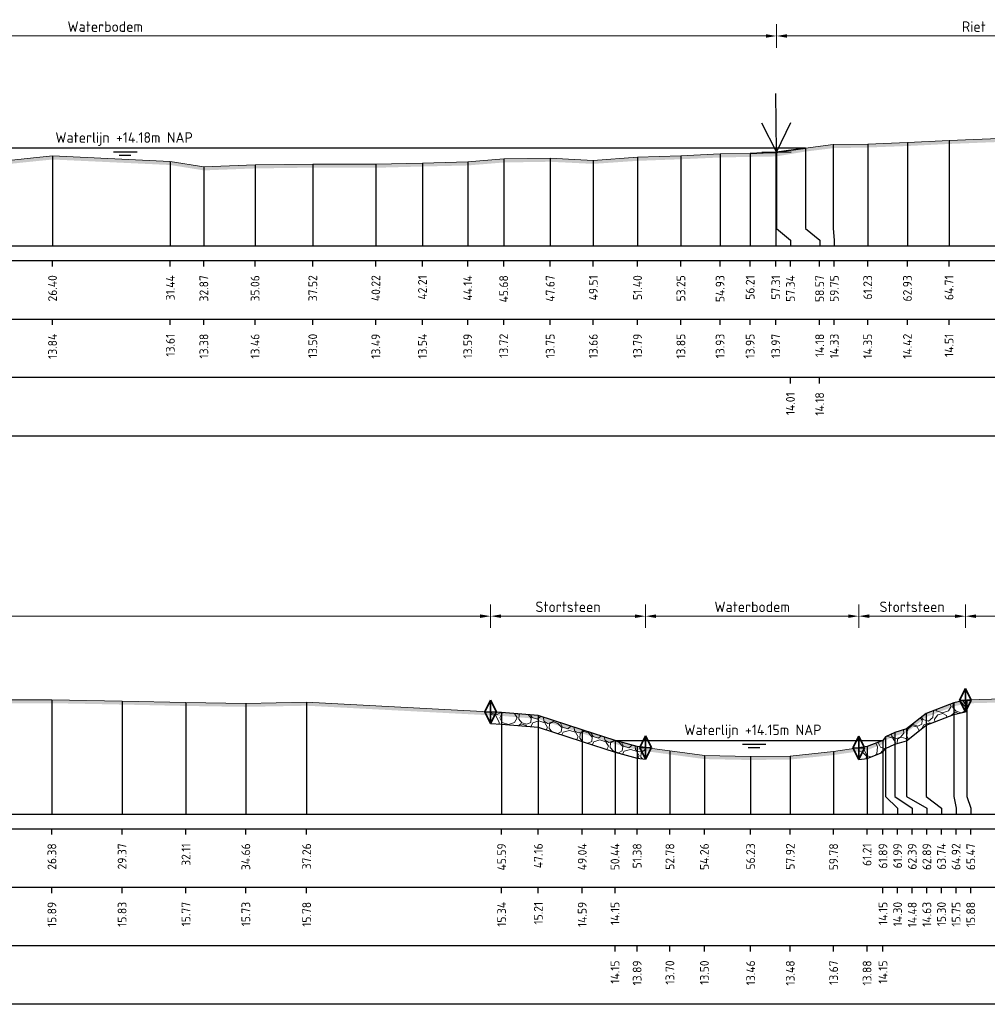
# Model space of a CAD drawing. Header units: metres. Extents: x 197882 to 206172, y 361908 to 364395.
# Tile 5 of 50: x 205809 to 205850, y 363537 to 363579. Entities that reach past the tile are written whole.
import ezdxf
from ezdxf.enums import TextEntityAlignment as Align

# ---------------------------------------------------------------- set-up
doc = ezdxf.new("R2010")
doc.units = ezdxf.units.M
doc.header["$PDMODE"] = 35
doc.header["$PDSIZE"] = 0.075
for name, color, linetype, lineweight in [('B-ME-GR-RIET-SD', 120, 'Continuous', 25), ('B-ME-VH-KANT ASFALT-SD', 7, 'Continuous', 25), ('B-ME-VH-VERHARDING_BESTORTING-A', 252, 'Continuous', 18), ('X-ME-AL-PROFIEL_BOVENKANT SLIB-GD', 42, 'Continuous', 35), ('X-ME-AL-PROFIEL_HUIDIG MAAIVELD-GD', 252, 'Continuous', 0), ('X-XX-AL-DETAIL1-M', 7, 'Continuous', 18), ('X-XX-AL-GEBRUIKTE XREFS-GD', 7, 'Continuous', 35), ('X-XX-AL-NAP-T18', 7, 'Continuous', 18)]:
    doc.layers.add(name, color=color, linetype=linetype, lineweight=lineweight)
for name, color, linetype in [('X-ME-AL-PROFIEL_STORTSTEEN-GD', 7, 'Continuous'), ('X-ME-AL-PROFIEL_WATERLIJN-GD', 150, 'Continuous'), ('X-ME-AL-PROFIELRASTER-S', 7, 'Continuous')]:
    doc.layers.add(name, color=color, linetype=linetype)
doc.styles.add('NLCS-ISO', font='NLCS-ISO.ttf', dxfattribs={"height": 1.8})
doc.styles.add('NLCS-ISO-ANNOTATIEF-T18', font='NLCS-ISO.ttf', dxfattribs={"height": 1.8})
doc.styles.add('NLCS-ISO-ANNOTATIVE-T18', font='NLCS-ISO.ttf', dxfattribs={"height": 1.8})
doc.dimstyles.new('NLCS-ANNOTATIEF-T18-PIJL_L2_H0', dxfattribs={"dimtxt": 2.5, "dimasz": 1.8, "dimexe": 2, "dimexo": 2, "dimgap": 0.7, "dimtad": 1, "dimzin": 0, "dimdsep": 46, "dimtxsty": 'NLCS-ISO-ANNOTATIEF-T18', "dimcen": 0, "dimdle": 2, "dimclrd": 256, "dimclre": 256, "dimclrt": 10, "dimaunit": 2, "dimadec": 0, "dimazin": 0, "dimtfac": 1, "dimtdec": 3, "dimtofl": 0, "dimtmove": 0, "dimatfit": 3, "dimfxl": 2, "dimfxlon": 1, "dimtfillclr": 256, "dimtolj": 1, "dimtzin": 0, "dimlwd": -1, "dimlwe": -1, "dimarcsym": 0})

# ---------------------------------------------------------------- blocks, each defined once
blk = doc.blocks.new('SAL-PROFIELRASTER_BALK_EIND1-SOD')
at = {"color": 0, "linetype": 'ByBlock', "lineweight": -2}
blk.add_line((1, -12.5), (1, -2.5), dxfattribs=at)
at = {"color": 0, "linetype": 'ByBlock', "lineweight": -2, "flags": 128}
for points in [[(0, 0), (1, 0)], [(0, -2.5), (1, -2.5)], [(0, -12.5), (1, -12.5)]]:
    blk.add_lwpolyline(points, dxfattribs=at)
blk = doc.blocks.new('SAL-PROFIELRASTER_BALK_EIND2-SOD')
at = {"color": 0, "linetype": 'ByBlock', "lineweight": -2}
for p, q in [((1, -2.5), (1, -12.5)), ((1, -12.5), (0, -12.5))]:
    blk.add_line(p, q, dxfattribs=at)
blk = doc.blocks.new('SAL-PROFIELRASTER_BALK_DATA-SOD')
at = {"color": 0, "linetype": 'ByBlock', "lineweight": -2}
blk.add_lwpolyline([(0, -3.5), (0, -2.5)], dxfattribs=at)
at = {"color": 0, "linetype": 'ByBlock', "lineweight": -2, "style": 'NLCS-ISO-ANNOTATIVE-T18'}
blk.add_attdef('GETAL', text='', height=1.5, rotation=90, dxfattribs=at).set_placement((0.75, -5), align=Align.RIGHT)
blk = doc.blocks.new('SAL-PROFIELRASTER_AANHAAL-SOD')
at = {"color": 9, "linetype": 'ByBlock', "lineweight": -2, "flags": 128}
blk.add_lwpolyline([(0, 1), (0, 0)], dxfattribs=at)
blk = doc.blocks.new('SAL-PROFIELRASTER_AANHAAL_STAGGER-SOD')
at = {"color": 9, "linetype": 'ByBlock', "lineweight": -2, "flags": 128}
for points in [[(0, 0), (0, -0.25)], [(0, -0.25), (1, -0.75)], [(1, -0.75), (1, -1)]]:
    blk.add_lwpolyline(points, dxfattribs=at)
blk = doc.blocks.new('*D132')
at = {"layer": 'Defpoints', "color": 0, "transparency": 16777216}
for p in [(205783.859, 363578.479), (205841.197, 363570.262), (205783.859, 363569.512)]:
    blk.add_point(p, dxfattribs=at)
at = {"layer": 'X-XX-AL-DETAIL1-M', "transparency": 16777216}
for p, q in [((205783.859, 363577.979), (205783.859, 363578.979)), ((205841.197, 363577.979), (205841.197, 363578.979)), ((205840.747, 363578.479), (205784.309, 363578.479))]:
    blk.add_line(p, q, dxfattribs=at)
for points in [[(205784.309, 363578.554), (205784.309, 363578.404), (205783.859, 363578.479)], [(205840.747, 363578.554), (205840.747, 363578.404), (205841.197, 363578.479)]]:
    blk.add_solid(points, dxfattribs=at)
at = {"layer": 'X-XX-AL-DETAIL1-M', "color": 10, "transparency": 16777216, "insert": (205812.512, 363578.879), "char_height": 0.45, "attachment_point": 5, "style": 'NLCS-ISO-ANNOTATIEF-T18'}
blk.add_mtext('\\A1;Waterbodem', dxfattribs=at)
blk = doc.blocks.new('*D133')
at = {"layer": 'Defpoints', "color": 0, "transparency": 16777216}
for p in [(205841.197, 363578.479), (205841.197, 363570.262), (205858.09, 363569.512)]:
    blk.add_point(p, dxfattribs=at)
at = {"layer": 'X-XX-AL-DETAIL1-M', "transparency": 16777216}
for p, q in [((205841.197, 363577.979), (205841.197, 363578.979)), ((205858.09, 363577.979), (205858.09, 363578.979)), ((205857.64, 363578.479), (205841.647, 363578.479))]:
    blk.add_line(p, q, dxfattribs=at)
for points in [[(205841.647, 363578.554), (205841.647, 363578.404), (205841.197, 363578.479)], [(205857.64, 363578.554), (205857.64, 363578.404), (205858.09, 363578.479)]]:
    blk.add_solid(points, dxfattribs=at)
at = {"layer": 'X-XX-AL-DETAIL1-M', "color": 10, "transparency": 16777216, "insert": (205849.627, 363578.879), "char_height": 0.45, "attachment_point": 5, "style": 'NLCS-ISO-ANNOTATIEF-T18'}
blk.add_mtext('\\A1;Riet', dxfattribs=at)
blk = doc.blocks.new('SGR-RIET DWP-SOD')
at = {"flags": 128}
for points in [[(0, 0), (-0.01, 1)], [(-0.255, 0.497), (0, 0), (0.245, 0.503)], [(-0.25, -0.003), (0.25, 0.003)]]:
    blk.add_lwpolyline(points, dxfattribs=at)
blk = doc.blocks.new('*D134')
at = {"layer": 'Defpoints', "color": 0, "transparency": 16777216}
for p in [(205849.269, 363553.699), (205849.269, 363545.247), (205877.978, 363545.247)]:
    blk.add_point(p, dxfattribs=at)
at = {"layer": 'X-XX-AL-DETAIL1-M', "transparency": 16777216}
for p, q in [((205849.269, 363553.199), (205849.269, 363554.199)), ((205877.978, 363553.199), (205877.978, 363554.199)), ((205877.528, 363553.699), (205849.719, 363553.699))]:
    blk.add_line(p, q, dxfattribs=at)
for points in [[(205849.719, 363553.774), (205849.719, 363553.624), (205849.269, 363553.699)], [(205877.528, 363553.774), (205877.528, 363553.624), (205877.978, 363553.699)]]:
    blk.add_solid(points, dxfattribs=at)
at = {"layer": 'X-XX-AL-DETAIL1-M', "color": 10, "transparency": 16777216, "insert": (205863.624, 363554.099), "char_height": 0.45, "attachment_point": 5, "style": 'NLCS-ISO-ANNOTATIEF-T18'}
blk.add_mtext('\\A1;Gras', dxfattribs=at)
blk = doc.blocks.new('*D135')
at = {"layer": 'Defpoints', "color": 0, "transparency": 16777216}
for p in [(205844.709, 363553.699), (205844.709, 363545.247), (205849.269, 363545.247)]:
    blk.add_point(p, dxfattribs=at)
at = {"layer": 'X-XX-AL-DETAIL1-M', "transparency": 16777216}
for p, q in [((205844.709, 363553.199), (205844.709, 363554.199)), ((205849.269, 363553.199), (205849.269, 363554.199)), ((205848.819, 363553.699), (205845.159, 363553.699))]:
    blk.add_line(p, q, dxfattribs=at)
for points in [[(205845.159, 363553.774), (205845.159, 363553.624), (205844.709, 363553.699)], [(205848.819, 363553.774), (205848.819, 363553.624), (205849.269, 363553.699)]]:
    blk.add_solid(points, dxfattribs=at)
at = {"layer": 'X-XX-AL-DETAIL1-M', "color": 10, "transparency": 16777216, "insert": (205846.989, 363554.099), "char_height": 0.45, "attachment_point": 5, "style": 'NLCS-ISO-ANNOTATIEF-T18'}
blk.add_mtext('\\A1;Stortsteen', dxfattribs=at)
blk = doc.blocks.new('SVH-KANT STORTSTEEN DWP-SOD')
at = {"flags": 128}
blk.add_lwpolyline([(-0.25, 0), (0.25, 0)], dxfattribs=at)
at = {"layer": 'X-XX-AL-GEBRUIKTE XREFS-GD', "flags": 128}
for points in [[(0, 0.5), (-0.25, 0)], [(0, -0.5), (0, 0.5)], [(0, 0.5), (0.25, 0)], [(-0.25, 0), (0, -0.5)], [(0.25, 0), (0, -0.5)]]:
    blk.add_lwpolyline(points, dxfattribs=at)
blk = doc.blocks.new('*D136')
at = {"layer": 'Defpoints', "color": 0, "transparency": 16777216}
for p in [(205835.599, 363553.699), (205835.599, 363545.247), (205844.709, 363545.247)]:
    blk.add_point(p, dxfattribs=at)
at = {"layer": 'X-XX-AL-DETAIL1-M', "transparency": 16777216}
for p, q in [((205835.599, 363553.199), (205835.599, 363554.199)), ((205844.709, 363553.199), (205844.709, 363554.199)), ((205844.259, 363553.699), (205836.049, 363553.699))]:
    blk.add_line(p, q, dxfattribs=at)
for points in [[(205836.049, 363553.774), (205836.049, 363553.624), (205835.599, 363553.699)], [(205844.259, 363553.774), (205844.259, 363553.624), (205844.709, 363553.699)]]:
    blk.add_solid(points, dxfattribs=at)
at = {"layer": 'X-XX-AL-DETAIL1-M', "color": 10, "transparency": 16777216, "insert": (205840.154, 363554.099), "char_height": 0.45, "attachment_point": 5, "style": 'NLCS-ISO-ANNOTATIEF-T18'}
blk.add_mtext('\\A1;Waterbodem', dxfattribs=at)
blk = doc.blocks.new('*D137')
at = {"layer": 'Defpoints', "color": 0, "transparency": 16777216}
for p in [(205828.979, 363553.699), (205828.979, 363545.247), (205835.599, 363545.247)]:
    blk.add_point(p, dxfattribs=at)
at = {"layer": 'X-XX-AL-DETAIL1-M', "transparency": 16777216}
for p, q in [((205828.979, 363553.199), (205828.979, 363554.199)), ((205835.599, 363553.199), (205835.599, 363554.199)), ((205835.149, 363553.699), (205829.429, 363553.699))]:
    blk.add_line(p, q, dxfattribs=at)
for points in [[(205829.429, 363553.774), (205829.429, 363553.624), (205828.979, 363553.699)], [(205835.149, 363553.774), (205835.149, 363553.624), (205835.599, 363553.699)]]:
    blk.add_solid(points, dxfattribs=at)
at = {"layer": 'X-XX-AL-DETAIL1-M', "color": 10, "transparency": 16777216, "insert": (205832.289, 363554.099), "char_height": 0.45, "attachment_point": 5, "style": 'NLCS-ISO-ANNOTATIEF-T18'}
blk.add_mtext('\\A1;Stortsteen', dxfattribs=at)
blk = doc.blocks.new('*D138')
at = {"layer": 'Defpoints', "color": 0, "transparency": 16777216}
for p in [(205783.859, 363553.699), (205783.859, 363545.247), (205828.979, 363545.247)]:
    blk.add_point(p, dxfattribs=at)
at = {"layer": 'X-XX-AL-DETAIL1-M', "transparency": 16777216}
for p, q in [((205783.859, 363553.199), (205783.859, 363554.199)), ((205828.979, 363553.199), (205828.979, 363554.199)), ((205828.529, 363553.699), (205784.309, 363553.699))]:
    blk.add_line(p, q, dxfattribs=at)
for points in [[(205784.309, 363553.774), (205784.309, 363553.624), (205783.859, 363553.699)], [(205828.529, 363553.774), (205828.529, 363553.624), (205828.979, 363553.699)]]:
    blk.add_solid(points, dxfattribs=at)
at = {"layer": 'X-XX-AL-DETAIL1-M', "color": 10, "transparency": 16777216, "insert": (205806.419, 363554.167), "char_height": 0.45, "attachment_point": 5, "style": 'NLCS-ISO-ANNOTATIEF-T18'}
blk.add_mtext('\\A1;Ruigte', dxfattribs=at)

msp = doc.modelspace()

# ---------------------------------------------------------------- hatches: boundary and pattern name
at = {"layer": 'B-ME-VH-VERHARDING_BESTORTING-A'}
h = msp.add_hatch(dxfattribs=at)
h.set_pattern_fill('AVH-BESTORTING_01', color=256, scale=0.1, pattern_type=2)
h.set_pattern_definition([(342.742, (205848.7899, 363548.2686), (0.5398, 0.9774), [0.27272, -1.09194]), (17.258, (205847.74714, 363548.5925), (0.5398, 0.9774), [0.27272, -1.6572]), (61.09, (205848.0076, 363548.6734), (-1.3032, 0.40486), [0.22313, -0.8934]), (118.911, (205848.8788, 363547.4864), (-0.5398, -0.97741), [0.22313, -1.3559]), (162.742, (205848.0076, 363549.0641), (-0.5398, -0.9774), [0.27272, -1.09194]), (197.258, (205847.74714, 363549.145), (-0.5398, -0.9774), [0.27272, -1.6572]), (241.09, (205847.4867, 363549.0642), (1.3032, -0.40486), [0.22313, -0.8934]), (298.91, (205847.9186, 363549.84615), (0.5398, 0.97741), [0.22313, -1.3559]), (342.742, (205846.1501, 363549.6913), (-0.7634, 1.38224), [0.2434, -1.12122]), (40.852, (205844.76314, 363546.68693), (0.539802, 0.977399), [0.24469, -3.61913]), (84.587, (205846.5676, 363549.7792), (-0.22359, 2.359645), [0.29716, -3.0548]), (118.91, (205847.8987, 363549.6687), (-1.3032, 0.40486), [0.29575, -1.2833]), (162.742, (205846.4527, 363550.3339), (0.7634, -1.38224), [0.24484, -1.11975]), (40.852, (205844.4148, 363547.3147), (0.539802, 0.977399), [0.24409, -3.61972]), (84.587, (205846.00623, 363549.95177), (-0.5398, -0.977407), [0.29647, -3.05553]), (298.91, (205846.0062, 363549.9518), (1.3032, -0.40486), [0.29753, -1.28153]), (26.669, (205843.5514, 363547.85343), (-1.842996, -0.572553), [0.18275, -4.54613]), (84.587, (205846.63726, 363550.46243), (-0.5398, -0.977407), [0.1832, -3.16878]), (131.7624, (205845.12776, 363553.4093), (-2.066604, 1.787101), [0.24466, -4.00428]), (162.742, (205843.569, 363548.3), (-0.5398, -0.97739), [0.19694, -1.1677]), (26.669, (205843.21742, 363548.27627), (-1.842996, -0.572553), [0.18297, -4.54591]), (84.587, (205846.1211, 363550.60356), (-0.5398, -0.977407), [0.20094, -3.15103]), (131.7624, (205844.7341, 363553.21143), (-2.066604, 1.787101), [0.20994, -4.039]), (342.742, (205846.2609, 363550.447), (0.5398, 0.9774), [0.22313, -1.1415]), (50.2416, (205846.49679, 363548.52946), (0.53979, 0.97739), [0.21713, -6.88472]), (95.413, (205846.63564, 363548.6964), (-0.76339, 1.38224), [0.19056, -2.17966]), (150.939, (205843.7877, 363552.0554), (-1.303193, 0.404858), [0.17556, -5.17047]), (197.258, (205846.4642, 363548.97134), (1.3032, -0.40485), [0.22316, -1.70672]), (50.2416, (205846.1031, 363548.72727), (0.53979, 0.97739), [0.23138, -6.87047]), (95.413, (205846.1195, 363548.5545), (-0.76339, 1.38224), [0.17353, -2.1967]), (150.939, (205843.45373, 363551.6326), (-1.303193, 0.404858), [0.18788, -5.15816]), (17.258, (205846.2837, 363548.46324), (-1.30319, 0.40485), [0.22313, -1.70675])])
h.paths.add_polyline_path([(205844.709, 363547.575), (205845.064, 363547.627), (205845.744, 363547.892), (205845.851, 363548.048), (205846.253, 363548.23), (205846.752, 363548.381), (205847.595, 363549.043), (205848.777, 363549.498), (205849.269, 363549.612), (205849.269, 363550.112), (205848.777, 363549.998), (205847.595, 363549.543), (205846.752, 363548.881), (205846.253, 363548.73), (205845.851, 363548.548), (205845.744, 363548.392), (205845.064, 363548.127), (205844.709, 363548.075)])
h = msp.add_hatch(dxfattribs=at)
h.set_pattern_fill('AVH-BESTORTING_01', color=256, scale=0.1, pattern_type=2)
h.set_pattern_definition([(342.742, (205839.6799, 363548.2794), (0.5398, 0.97739), [0.27272, -1.09194]), (17.258, (205838.63714, 363548.60335), (0.539804, 0.9774), [0.27272, -1.65719]), (61.089, (205838.8976, 363548.6843), (-1.30319, 0.40486), [0.22313, -0.89341]), (118.911, (205839.7688, 363547.4973), (-0.5398, -0.97741), [0.22313, -1.35591]), (162.742, (205838.8976, 363549.0749), (-0.5398, -0.97739), [0.27272, -1.09194]), (197.258, (205838.63714, 363549.1558), (-0.539804, -0.9774), [0.27272, -1.65719]), (241.089, (205838.3767, 363549.075), (1.30319, -0.40486), [0.22313, -0.89341]), (298.911, (205838.8086, 363549.857), (0.5398, 0.97741), [0.22313, -1.35591]), (342.742, (205837.0401, 363549.7022), (-0.76339, 1.38224), [0.24341, -1.12122]), (40.852, (205835.65314, 363546.69776), (0.539802, 0.977399), [0.24469, -3.61913]), (84.587, (205837.4576, 363549.79), (-0.22359, 2.359645), [0.29716, -3.05481]), (118.911, (205838.7887, 363549.6796), (-1.30321, 0.40486), [0.29575, -1.28331]), (162.742, (205837.3427, 363550.3447), (0.76339, -1.38224), [0.24484, -1.11975]), (40.852, (205835.3048, 363547.32554), (0.539802, 0.977399), [0.24409, -3.61972]), (84.587, (205836.89623, 363549.9626), (-0.5398, -0.977407), [0.29647, -3.05553]), (298.911, (205836.8962, 363549.9626), (1.30321, -0.40486), [0.29753, -1.28153]), (26.669, (205834.4414, 363547.86426), (-1.842996, -0.572553), [0.18275, -4.54613]), (84.587, (205837.52726, 363550.47326), (-0.5398, -0.977407), [0.18319, -3.16878]), (131.7624, (205836.01776, 363553.42014), (-2.066604, 1.787101), [0.24466, -4.00428]), (162.742, (205834.459, 363548.3108), (-0.5398, -0.97739), [0.19694, -1.1677]), (26.669, (205834.10742, 363548.2871), (-1.842996, -0.572553), [0.18297, -4.54591]), (84.587, (205837.0111, 363550.6144), (-0.5398, -0.977407), [0.20094, -3.15103]), (131.7624, (205835.6241, 363553.22226), (-2.066604, 1.787101), [0.20994, -4.039]), (342.742, (205837.1509, 363550.4578), (0.5398, 0.97739), [0.22313, -1.1415]), (50.2416, (205837.38679, 363548.5403), (0.5397897, 0.97739), [0.21713, -6.88472]), (95.413, (205837.52564, 363548.7072), (-0.763387, 1.38224), [0.19056, -2.17966]), (150.939, (205834.6777, 363552.06623), (-1.303193, 0.404858), [0.17556, -5.17047]), (197.258, (205837.3542, 363548.9822), (1.30319, -0.404854), [0.22316, -1.70672]), (50.2416, (205836.9931, 363548.7381), (0.5397897, 0.97739), [0.23138, -6.87047]), (95.413, (205837.0095, 363548.56535), (-0.763387, 1.38224), [0.17353, -2.19669]), (150.939, (205834.34373, 363551.64342), (-1.303193, 0.404858), [0.18788, -5.15816]), (17.258, (205837.1737, 363548.4741), (-1.30319, 0.404854), [0.22313, -1.70675])])
h.paths.add_polyline_path([(205828.979, 363549.114), (205829.45, 363549.089), (205831.018, 363548.959), (205832.894, 363548.34), (205834.296, 363547.894), (205835.241, 363547.635), (205835.599, 363547.586), (205835.599, 363548.086), (205835.241, 363548.135), (205834.296, 363548.394), (205832.894, 363548.84), (205831.018, 363549.459), (205829.45, 363549.589), (205828.979, 363549.614)])
at = {"layer": 'X-ME-AL-PROFIEL_HUIDIG MAAIVELD-GD'}
h = msp.add_hatch(dxfattribs=at)
h.set_pattern_fill('AGR-MAAIVELD', color=256, scale=0.05, pattern_type=2)
h.set_pattern_definition([(45, (0, 70.2661), (-0.25000007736, 0.25000007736), []), (45, (-0.0357, 70.30182), (0, 0.50000015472), [0.3535535, -0.3535535]), (45, (-0.07143, 70.33754), (0, 0.50000015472), [0.3535535, -0.3535535]), (45, (-0.10764, 70.37375), (0, 0.50000015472), [0.3535535, -0.3535535]), (45, (-0.14286, 70.40897), (0, 0.50000015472), [0.3535535, -0.3535535]), (45, (-0.17857, 70.44468), (0, 0.50000015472), [0.3535535, -0.3535535]), (45, (-0.2143, 70.4804), (0, 0.50000015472), [0.3535535, -0.3535535]), (315, (0, 70.2661), (0.25000007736, 0.25000007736), []), (315, (0.0357, 70.30182), (0.50000015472, -1e-16), [0.3535535, -0.3535535]), (315, (0.07143, 70.33754), (0.50000015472, -1e-16), [0.3535535, -0.3535535]), (315, (0.10764, 70.37375), (0.50000015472, -1e-16), [0.3535535, -0.3535535]), (315, (0.14286, 70.40897), (0.50000015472, -1e-16), [0.3535535, -0.3535535]), (315, (0.17857, 70.44468), (0.50000015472, -1e-16), [0.3535535, -0.3535535]), (315, (0.2143, 70.4804), (0.50000015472, -1e-16), [0.3535535, -0.3535535])])
h.paths.add_polyline_path([(205821.382, 363572.857), (205824.075, 363572.85), (205826.068, 363572.904), (205828.003, 363572.949), (205829.539, 363573.077), (205831.526, 363573.107), (205833.367, 363573.017), (205835.258, 363573.147), (205837.111, 363573.214), (205838.785, 363573.289), (205840.069, 363573.316), (205841.164, 363573.334), (205842.434, 363573.543), (205843.611, 363573.688), (205845.092, 363573.715), (205846.789, 363573.78), (205848.568, 363573.868), (205851.037, 363573.965), (205853.619, 363574.048), (205856.039, 363574.063), (205858.09, 363574.033), (205858.09, 363574.183), (205856.039, 363574.213), (205853.619, 363574.198), (205851.037, 363574.115), (205848.568, 363574.018), (205846.789, 363573.93), (205845.092, 363573.865), (205843.611, 363573.838), (205842.434, 363573.693), (205841.164, 363573.484), (205840.069, 363573.466), (205838.785, 363573.439), (205837.111, 363573.364), (205835.258, 363573.297), (205833.367, 363573.167), (205831.526, 363573.257), (205829.539, 363573.227), (205828.003, 363573.099), (205826.068, 363573.054), (205824.075, 363573), (205821.382, 363573.007), (205818.917, 363572.972), (205816.728, 363572.888), (205815.294, 363573.118), (205810.262, 363573.354), (205807.821, 363573.105), (205806.131, 363573.077), (205803.962, 363573.154), (205801.438, 363573.059), (205800.078, 363573.042), (205798.196, 363572.963), (205795.817, 363572.705), (205793.294, 363572.655), (205791.815, 363572.721), (205789.848, 363572.77), (205788.385, 363572.82), (205786.216, 363572.539), (205783.859, 363571.967), (205783.859, 363571.817), (205786.216, 363572.389), (205788.385, 363572.67), (205789.848, 363572.62), (205791.815, 363572.571), (205793.294, 363572.505), (205795.817, 363572.555), (205798.196, 363572.813), (205800.078, 363572.892), (205801.438, 363572.909), (205803.962, 363573.004), (205806.131, 363572.927), (205807.821, 363572.955), (205810.262, 363573.204), (205815.294, 363572.968), (205816.728, 363572.738), (205818.917, 363572.822)])
h = msp.add_hatch(dxfattribs=at)
h.set_pattern_fill('AGR-MAAIVELD', color=256, scale=0.05, pattern_type=2)
h.set_pattern_definition([(45, (0, 83.50097), (-0.25000007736, 0.25000007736), []), (45, (-0.0357, 83.53668), (0, 0.50000015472), [0.3535535, -0.3535535]), (45, (-0.07143, 83.5724), (0, 0.50000015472), [0.3535535, -0.3535535]), (45, (-0.10764, 83.6086), (0, 0.50000015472), [0.3535535, -0.3535535]), (45, (-0.14286, 83.64382), (0, 0.50000015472), [0.3535535, -0.3535535]), (45, (-0.17857, 83.67954), (0, 0.50000015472), [0.3535535, -0.3535535]), (45, (-0.2143, 83.71525), (0, 0.50000015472), [0.3535535, -0.3535535]), (315, (0, 83.50097), (0.25000007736, 0.25000007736), []), (315, (0.0357, 83.53668), (0.50000015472, -1e-16), [0.3535535, -0.3535535]), (315, (0.07143, 83.5724), (0.50000015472, -1e-16), [0.3535535, -0.3535535]), (315, (0.10764, 83.6086), (0.50000015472, -1e-16), [0.3535535, -0.3535535]), (315, (0.14286, 83.64382), (0.50000015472, -1e-16), [0.3535535, -0.3535535]), (315, (0.17857, 83.67954), (0.50000015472, -1e-16), [0.3535535, -0.3535535]), (315, (0.2143, 83.71525), (0.50000015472, -1e-16), [0.3535535, -0.3535535])])
h.paths.add_polyline_path([(205868.064, 363550.05), (205870.135, 363550.001), (205872.326, 363550.042), (205874.059, 363550.083), (205876.404, 363550.071), (205877.978, 363550.078), (205877.978, 363550.228), (205876.404, 363550.221), (205874.059, 363550.233), (205872.326, 363550.192), (205870.135, 363550.151), (205868.064, 363550.2), (205865.987, 363550.194), (205863.965, 363550.162), (205861.859, 363550.051), (205859.727, 363550.09), (205857.556, 363550.12), (205855.288, 363550.158), (205853.005, 363550.115), (205850.911, 363550.166), (205849.33, 363550.126), (205848.777, 363549.998), (205847.595, 363549.543), (205846.752, 363548.881), (205846.253, 363548.73), (205845.851, 363548.548), (205845.744, 363548.392), (205845.064, 363548.127), (205843.635, 363547.919), (205841.783, 363547.726), (205840.09, 363547.705), (205838.115, 363547.746), (205836.641, 363547.944), (205835.241, 363548.135), (205834.296, 363548.394), (205832.894, 363548.84), (205831.018, 363549.459), (205829.45, 363549.589), (205821.12, 363550.024), (205818.521, 363549.976), (205815.964, 363550.014), (205813.234, 363550.074), (205810.235, 363550.133), (205807.594, 363550.12), (205805.235, 363550.055), (205802.137, 363550.12), (205799.305, 363550.108), (205796.576, 363550.144), (205793.966, 363550.141), (205791.148, 363550.042), (205788.267, 363550.049), (205785.907, 363550.062), (205783.859, 363549.983), (205783.859, 363549.833), (205785.907, 363549.912), (205788.267, 363549.899), (205791.148, 363549.892), (205793.966, 363549.991), (205796.576, 363549.994), (205799.305, 363549.958), (205802.137, 363549.97), (205805.235, 363549.905), (205807.594, 363549.97), (205810.235, 363549.983), (205813.234, 363549.924), (205815.964, 363549.864), (205818.521, 363549.826), (205821.12, 363549.874), (205829.45, 363549.439), (205831.018, 363549.309), (205832.894, 363548.69), (205834.296, 363548.244), (205835.241, 363547.985), (205836.641, 363547.794), (205838.115, 363547.596), (205840.09, 363547.555), (205841.783, 363547.576), (205843.635, 363547.769), (205845.064, 363547.977), (205845.744, 363548.242), (205845.851, 363548.398), (205846.253, 363548.58), (205846.752, 363548.731), (205847.595, 363549.393), (205848.777, 363549.848), (205849.33, 363549.976), (205850.911, 363550.016), (205853.005, 363549.965), (205855.288, 363550.008), (205857.556, 363549.97), (205859.727, 363549.94), (205861.859, 363549.901), (205863.965, 363550.012), (205865.987, 363550.044)])

# ---------------------------------------------------------------- linework, layer by layer
at = {"layer": 'X-ME-AL-PROFIEL_BOVENKANT SLIB-GD'}
msp.add_lwpolyline([(205840.069, 363573.466), (205841.197, 363573.522), (205842.434, 363573.693)], dxfattribs=at)
at = {"layer": 'X-ME-AL-PROFIEL_HUIDIG MAAIVELD-GD'}
for points in [[(205807.821, 363573.105), (205810.262, 363573.354), (205815.294, 363573.118), (205816.728, 363572.888), (205818.917, 363572.972), (205821.382, 363573.007), (205824.075, 363573), (205826.068, 363573.054), (205828.003, 363573.099), (205829.539, 363573.227), (205831.526, 363573.257), (205833.367, 363573.167), (205835.258, 363573.297), (205837.111, 363573.364), (205838.785, 363573.439), (205840.069, 363573.466), (205841.164, 363573.484), (205842.434, 363573.693), (205843.611, 363573.838), (205845.092, 363573.865), (205846.789, 363573.93), (205848.568, 363574.018), (205851.037, 363574.115)], [(205807.594, 363550.12), (205810.235, 363550.133), (205813.234, 363550.074), (205815.964, 363550.014), (205818.521, 363549.976), (205821.12, 363550.024), (205829.45, 363549.589), (205831.018, 363549.459), (205832.894, 363548.84), (205834.296, 363548.394), (205835.241, 363548.135), (205836.641, 363547.944), (205838.115, 363547.746), (205840.09, 363547.705), (205841.783, 363547.726), (205843.635, 363547.919), (205845.064, 363548.127), (205845.744, 363548.392), (205845.851, 363548.548), (205846.253, 363548.73), (205846.752, 363548.881), (205847.595, 363549.543), (205848.777, 363549.998), (205849.33, 363550.126), (205850.911, 363550.166)]]:
    msp.add_lwpolyline(points, dxfattribs=at)
at = {"layer": 'X-ME-AL-PROFIEL_STORTSTEEN-GD'}
for points in [[(205844.709, 363547.575), (205845.064, 363547.627), (205845.744, 363547.892), (205845.851, 363548.048), (205846.253, 363548.23), (205846.752, 363548.381), (205847.595, 363549.043), (205848.777, 363549.498), (205849.269, 363549.612), (205849.269, 363550.112), (205848.777, 363549.998), (205847.595, 363549.543), (205846.752, 363548.881), (205846.253, 363548.73), (205845.851, 363548.548), (205845.744, 363548.392), (205845.064, 363548.127), (205844.709, 363548.075)], [(205828.979, 363549.114), (205829.45, 363549.089), (205831.018, 363548.959), (205832.894, 363548.34), (205834.296, 363547.894), (205835.241, 363547.635), (205835.599, 363547.586), (205835.599, 363548.086), (205835.241, 363548.135), (205834.296, 363548.394), (205832.894, 363548.84), (205831.018, 363549.459), (205829.45, 363549.589), (205828.979, 363549.614)]]:
    msp.add_lwpolyline(points, close=True, dxfattribs=at)
at = {"layer": 'X-ME-AL-PROFIEL_WATERLIJN-GD'}
for points in [[(205842.434, 363573.693), (205783.859, 363573.693)], [(205812.872, 363573.53), (205813.872, 363573.53)], [(205813.114, 363573.385), (205813.614, 363573.385)], [(205834.296, 363548.394), (205845.744, 363548.392)], [(205839.746, 363548.23), (205840.746, 363548.23)], [(205839.987, 363548.085), (205840.487, 363548.085)]]:
    msp.add_lwpolyline(points, dxfattribs=at)

# ---------------------------------------------------------------- block references
at = {"layer": 'B-ME-GR-RIET-SD', "xscale": 2.5, "yscale": 2.5, "zscale": 2.5}
msp.add_blockref('SGR-RIET DWP-SOD', (205841.197, 363573.522), dxfattribs=at)
at = {"layer": 'B-ME-VH-KANT ASFALT-SD'}
for p in [(205849.269, 363550.112), (205828.979, 363549.614), (205835.599, 363548.086), (205844.709, 363548.075)]:
    msp.add_blockref('SVH-KANT STORTSTEEN DWP-SOD', p, dxfattribs=at)
at = {"layer": 'X-ME-AL-PROFIELRASTER-S'}
for p, yscale in [((205842.434, 363570.512), 3.180999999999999), ((205842.434, 363570.512), 3.180999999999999), ((205842.434, 363570.512), 3.180999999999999), ((205842.434, 363570.512), 3.180999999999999), ((205843.611, 363570.512), 3.326000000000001), ((205845.092, 363569.512), 4.353), ((205846.789, 363569.512), 4.417999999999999), ((205848.568, 363569.512), 4.506), ((205810.262, 363569.512), 3.842000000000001), ((205831.526, 363569.512), 3.744999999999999), ((205835.258, 363569.512), 3.785), ((205837.111, 363569.512), 3.852), ((205838.785, 363569.512), 3.927), ((205840.069, 363569.512), 3.954000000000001), ((205841.164, 363569.512), 3.972), ((205841.197, 363570.512), 3.01), ((205815.294, 363569.512), 3.606), ((205816.728, 363569.512), 3.375999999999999), ((205818.917, 363569.512), 3.460000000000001), ((205821.382, 363569.512), 3.494999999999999), ((205824.075, 363569.512), 3.488), ((205826.068, 363569.512), 3.542), ((205828.003, 363569.512), 3.587), ((205829.539, 363569.512), 3.715), ((205833.367, 363569.512), 3.654999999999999), ((205810.235, 363545.247), 4.885999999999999), ((205849.33, 363546.247), 3.879), ((205813.234, 363545.247), 4.827), ((205815.964, 363545.247), 4.766999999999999), ((205818.521, 363545.247), 4.728999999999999), ((205821.12, 363545.247), 4.776999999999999), ((205848.777, 363546.247), 3.750999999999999), ((205829.45, 363545.247), 4.342000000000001), ((205831.018, 363545.247), 4.212), ((205847.595, 363546.247), 3.295999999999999), ((205846.752, 363546.247), 2.634), ((205832.894, 363545.247), 3.593), ((205845.851, 363546.247), 2.301), ((205846.253, 363546.247), 2.483000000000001), ((205834.296, 363545.247), 3.147), ((205834.296, 363545.247), 3.147), ((205834.296, 363545.247), 3.147), ((205835.241, 363545.247), 2.888), ((205845.064, 363545.247), 2.880000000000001), ((205845.744, 363545.247), 3.145), ((205845.744, 363545.247), 3.145), ((205845.744, 363545.247), 3.145), ((205836.641, 363545.247), 2.696999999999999), ((205838.115, 363545.247), 2.499000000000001), ((205840.09, 363545.247), 2.458), ((205841.783, 363545.247), 2.478999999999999), ((205843.635, 363545.247), 2.672000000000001)]:
    msp.add_blockref('SAL-PROFIELRASTER_AANHAAL-SOD', p, dxfattribs=dict(at, yscale=yscale))
for p, xscale, zscale in [((205841.197, 363570.512), 0.5922298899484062, 0.5922298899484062), ((205842.434, 363570.512), 0.6055028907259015, 0.6055028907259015), ((205842.434, 363570.512), 0.6055028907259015, 0.6055028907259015), ((205842.434, 363570.512), 0.6055028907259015, 0.6055028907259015), ((205842.434, 363570.512), 0.6055028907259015, 0.6055028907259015), ((205843.611, 363570.512), 0.05306506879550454, 0.05306506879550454), ((205845.851, 363546.247), 0.5179648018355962, 0.5179648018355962), ((205846.253, 363546.247), 0.7416721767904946, 0.7416721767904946), ((205846.752, 363546.247), 0.8672194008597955, 0.8672194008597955), ((205847.595, 363546.247), 0.6497207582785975, 0.6497207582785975), ((205848.777, 363546.247), 0.09192557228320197, 0.09192557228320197), ((205849.33, 363546.247), 0.1637450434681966, 0.1637450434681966)]:
    msp.add_blockref('SAL-PROFIELRASTER_AANHAAL_STAGGER-SOD', p, dxfattribs=dict(at, xscale=xscale, zscale=zscale))
at = {"layer": 'X-ME-AL-PROFIELRASTER-S', "yscale": 0.25}
for name, p, xscale, zscale in [('SAL-PROFIELRASTER_BALK_EIND1-SOD', (205783.859, 363569.512), 74.85581573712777, 74.85581573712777), ('SAL-PROFIELRASTER_BALK_EIND2-SOD', (205783.859, 363567.012), 74.85581573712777, 74.85581573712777), ('SAL-PROFIELRASTER_BALK_EIND2-SOD', (205783.859, 363564.512), 74.85581573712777, 74.85581573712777), ('SAL-PROFIELRASTER_BALK_EIND1-SOD', (205783.859, 363545.247), 94.74416054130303, 94.74416054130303), ('SAL-PROFIELRASTER_BALK_EIND2-SOD', (205783.859, 363542.747), 94.74416054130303, 94.74416054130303), ('SAL-PROFIELRASTER_BALK_EIND2-SOD', (205783.859, 363540.247), 94.74416054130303, 94.74416054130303)]:
    msp.add_blockref(name, p, dxfattribs=dict(at, xscale=xscale, zscale=zscale))
at = {"layer": 'X-ME-AL-PROFIELRASTER-S', "xscale": 0.25, "yscale": 0.25, "zscale": 0.25}
for p, values in [((205810.262, 363569.512), {'GETAL': '26.40'}), ((205815.294, 363569.512), {'GETAL': '31.44'}), ((205816.728, 363569.512), {'GETAL': '32.87'}), ((205818.917, 363569.512), {'GETAL': '35.06'}), ((205821.382, 363569.512), {'GETAL': '37.52'}), ((205824.075, 363569.512), {'GETAL': '40.22'}), ((205826.068, 363569.512), {'GETAL': '42.21'}), ((205828.003, 363569.512), {'GETAL': '44.14'}), ((205829.539, 363569.512), {'GETAL': '45.68'}), ((205831.526, 363569.512), {'GETAL': '47.67'}), ((205833.367, 363569.512), {'GETAL': '49.51'}), ((205835.258, 363569.512), {'GETAL': '51.40'}), ((205837.111, 363569.512), {'GETAL': '53.25'}), ((205838.785, 363569.512), {'GETAL': '54.93'}), ((205840.069, 363569.512), {'GETAL': '56.21'}), ((205841.164, 363569.512), {'GETAL': '57.31'}), ((205841.789, 363569.512), {'GETAL': '57.34'}), ((205843.039, 363569.512), {'GETAL': '58.57'}), ((205843.039, 363569.512), {'GETAL': '58.57'}), ((205843.039, 363569.512), {'GETAL': '58.57'}), ((205843.039, 363569.512), {'GETAL': '58.57'}), ((205843.664, 363569.512), {'GETAL': '59.75'}), ((205845.092, 363569.512), {'GETAL': '61.23'}), ((205846.789, 363569.512), {'GETAL': '62.93'}), ((205848.568, 363569.512), {'GETAL': '64.71'}), ((205810.262, 363567.012), {'GETAL': '13.84'}), ((205815.294, 363567.012), {'GETAL': '13.61'}), ((205816.728, 363567.012), {'GETAL': '13.38'}), ((205818.917, 363567.012), {'GETAL': '13.46'}), ((205821.382, 363567.012), {'GETAL': '13.50'}), ((205824.075, 363567.012), {'GETAL': '13.49'}), ((205826.068, 363567.012), {'GETAL': '13.54'}), ((205828.003, 363567.012), {'GETAL': '13.59'}), ((205829.539, 363567.012), {'GETAL': '13.72'}), ((205831.526, 363567.012), {'GETAL': '13.75'}), ((205833.367, 363567.012), {'GETAL': '13.66'}), ((205835.258, 363567.012), {'GETAL': '13.79'}), ((205837.111, 363567.012), {'GETAL': '13.85'}), ((205838.785, 363567.012), {'GETAL': '13.93'}), ((205840.069, 363567.012), {'GETAL': '13.95'}), ((205841.164, 363567.012), {'GETAL': '13.97'}), ((205843.039, 363567.012), {'GETAL': '14.18'}), ((205843.664, 363567.012), {'GETAL': '14.33'}), ((205845.092, 363567.012), {'GETAL': '14.35'}), ((205846.789, 363567.012), {'GETAL': '14.42'}), ((205848.568, 363567.012), {'GETAL': '14.51'}), ((205841.789, 363564.512), {'GETAL': '14.01'}), ((205843.039, 363564.512), {'GETAL': '14.18'}), ((205810.235, 363545.247), {'GETAL': '26.38'}), ((205813.234, 363545.247), {'GETAL': '29.37'}), ((205815.964, 363545.247), {'GETAL': '32.11'}), ((205818.521, 363545.247), {'GETAL': '34.66'}), ((205821.12, 363545.247), {'GETAL': '37.26'}), ((205829.45, 363545.247), {'GETAL': '45.59'}), ((205831.018, 363545.247), {'GETAL': '47.16'}), ((205832.894, 363545.247), {'GETAL': '49.04'}), ((205834.296, 363545.247), {'GETAL': '50.44'}), ((205834.296, 363545.247), {'GETAL': '50.44'}), ((205834.296, 363545.247), {'GETAL': '50.44'}), ((205835.241, 363545.247), {'GETAL': '51.38'}), ((205836.641, 363545.247), {'GETAL': '52.78'}), ((205838.115, 363545.247), {'GETAL': '54.26'}), ((205840.09, 363545.247), {'GETAL': '56.23'}), ((205841.783, 363545.247), {'GETAL': '57.92'}), ((205843.635, 363545.247), {'GETAL': '59.78'}), ((205845.064, 363545.247), {'GETAL': '61.21'}), ((205845.744, 363545.247), {'GETAL': '61.89'}), ((205845.744, 363545.247), {'GETAL': '61.89'}), ((205845.744, 363545.247), {'GETAL': '61.89'}), ((205846.369, 363545.247), {'GETAL': '61.99'}), ((205846.994, 363545.247), {'GETAL': '62.39'}), ((205847.619, 363545.247), {'GETAL': '62.89'}), ((205848.244, 363545.247), {'GETAL': '63.74'}), ((205848.869, 363545.247), {'GETAL': '64.92'}), ((205849.494, 363545.247), {'GETAL': '65.47'}), ((205810.235, 363542.747), {'GETAL': '15.89'}), ((205813.234, 363542.747), {'GETAL': '15.83'}), ((205815.964, 363542.747), {'GETAL': '15.77'}), ((205818.521, 363542.747), {'GETAL': '15.73'}), ((205821.12, 363542.747), {'GETAL': '15.78'}), ((205829.45, 363542.747), {'GETAL': '15.34'}), ((205831.018, 363542.747), {'GETAL': '15.21'}), ((205832.894, 363542.747), {'GETAL': '14.59'}), ((205834.296, 363542.747), {'GETAL': '14.15'}), ((205845.744, 363542.747), {'GETAL': '14.15'}), ((205846.369, 363542.747), {'GETAL': '14.30'}), ((205846.994, 363542.747), {'GETAL': '14.48'}), ((205847.619, 363542.747), {'GETAL': '14.63'}), ((205848.244, 363542.747), {'GETAL': '15.30'}), ((205848.869, 363542.747), {'GETAL': '15.75'}), ((205849.494, 363542.747), {'GETAL': '15.88'}), ((205834.296, 363540.247), {'GETAL': '14.15'}), ((205835.241, 363540.247), {'GETAL': '13.89'}), ((205836.641, 363540.247), {'GETAL': '13.70'}), ((205838.115, 363540.247), {'GETAL': '13.50'}), ((205840.09, 363540.247), {'GETAL': '13.46'}), ((205841.783, 363540.247), {'GETAL': '13.48'}), ((205843.635, 363540.247), {'GETAL': '13.67'}), ((205845.064, 363540.247), {'GETAL': '13.88'}), ((205845.744, 363540.247), {'GETAL': '14.15'})]:
    msp.add_blockref('SAL-PROFIELRASTER_BALK_DATA-SOD', p, dxfattribs=at).add_auto_attribs(values)

# ---------------------------------------------------------------- texts
at = {"layer": 'X-XX-AL-NAP-T18', "color": 10, "char_height": 0.45, "width": 15.43377, "attachment_point": 7, "style": 'NLCS-ISO'}
for s, insert in [('Waterlijn +14.18m NAP', (205810.383, 363573.782)), ('Waterlijn +14.15m NAP', (205837.257, 363548.482))]:
    msp.add_mtext(s, dxfattribs=dict(at, insert=insert))

# ---------------------------------------------------------------- dimensions: what is measured, and where the dimension line sits
at = {"layer": 'X-XX-AL-DETAIL1-M'}
for base, p1, p2, text, picture, middle in [((205783.859, 363578.479), (205841.197, 363570.262), (205783.859, 363569.512), 'Waterbodem', '*D132', (205812.512, 363578.479)), ((205841.197, 363578.479), (205858.09, 363569.512), (205841.197, 363570.262), 'Riet', '*D133', (205849.627, 363578.479)), ((205783.859, 363553.699), (205828.979, 363545.247), (205783.859, 363545.247), 'Ruigte', '*D138', (205806.419, 363553.699)), ((205828.979, 363553.699), (205835.599, 363545.247), (205828.979, 363545.247), 'Stortsteen', '*D137', (205832.289, 363553.699)), ((205835.599, 363553.699), (205844.709, 363545.247), (205835.599, 363545.247), 'Waterbodem', '*D136', (205840.154, 363553.699)), ((205844.709, 363553.699), (205849.269, 363545.247), (205844.709, 363545.247), 'Stortsteen', '*D135', (205846.989, 363553.699)), ((205849.269, 363553.699), (205877.978, 363545.247), (205849.269, 363545.247), 'Gras', '*D134', (205863.624, 363553.699))]:
    dim = msp.add_linear_dim(base=base, p1=p1, p2=p2, text=text, dimstyle='NLCS-ANNOTATIEF-T18-PIJL_L2_H0', dxfattribs=at)
    dim.commit()
    dim.dimension.update_dxf_attribs({"geometry": picture, "text_midpoint": middle, "dimtype": 160})

doc.saveas('drawing.dxf')
